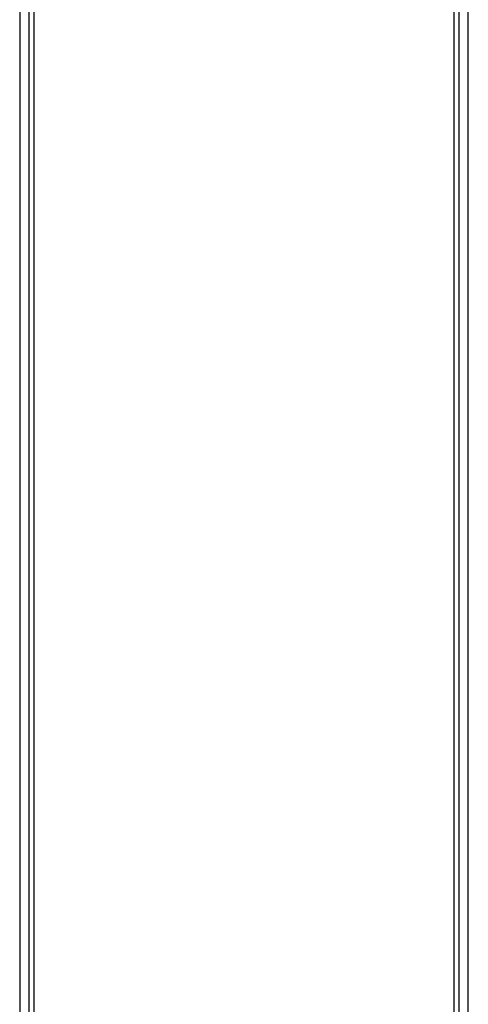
# Model space of a CAD drawing. Header units: inches. Extents: x 0 to 400, y -11 to 260.
# Tile 33 of 61: x 68.69 to 72.71, y 209.68 to 218.5. Entities that reach past the tile are written whole.
import ezdxf

# ---------------------------------------------------------------- set-up
doc = ezdxf.new("R2010")
doc.units = ezdxf.units.IN
doc.header["$LTSCALE"] = 24.005935
doc.header["$MEASUREMENT"] = 0
doc.layers.add('Visible Edges(ANSI)', color=7, linetype='Continuous', lineweight=25)
doc.layers.add('Visible Tangent Edges(ANSI)', color=7, linetype='Continuous', lineweight=25)

msp = doc.modelspace()

# ---------------------------------------------------------------- linework, layer by layer
at = {"layer": 'Visible Edges(ANSI)'}
for p, q in [((68.7716, 227.1352), (68.7716, 50.2198)), ((72.6276, 50.2198), (72.6276, 227.1352)), ((72.7088, 50.2198), (72.7088, 227.1352)), ((68.6904, 220.3215), (68.6904, 180.5789))]:
    msp.add_line(p, q, dxfattribs=at)
at = {"layer": 'Visible Tangent Edges(ANSI)'}
for p, q in [((72.5818, 50.0351), (72.5818, 227.3199)), ((68.8174, 220.314), (68.8174, 180.5864))]:
    msp.add_line(p, q, dxfattribs=at)

doc.saveas('drawing.dxf')
